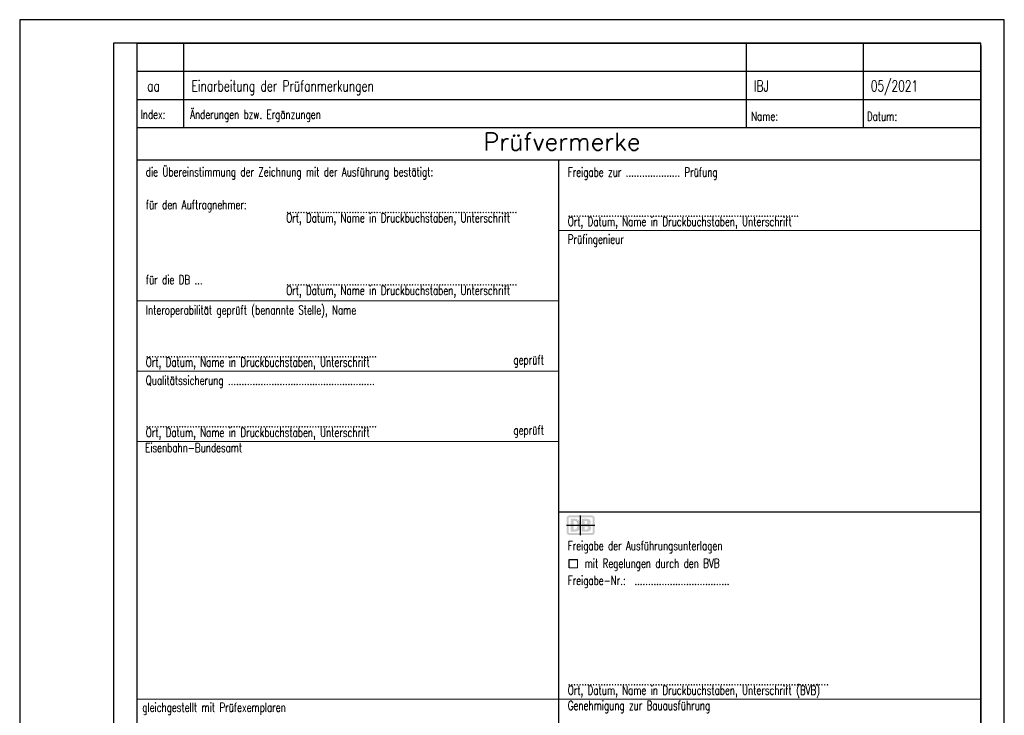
# Model space of a CAD drawing. Header units: metres. Extents: x -11 to 3521716, y 0 to 5943484.
# Tile 27 of 28: x 142 to 152, y 26 to 33. Entities that reach past the tile are written whole.
import ezdxf

# ---------------------------------------------------------------- set-up
doc = ezdxf.new("R2010")
doc.units = ezdxf.units.M
for name, color, linetype in [('_SF025', 7, 'Continuous'), ('_SF_DBLOGO', 10, 'Continuous'), ('Stempel', 7, 'Continuous'), ('T__RANDI', 3, 'Continuous'), ('T__RANDO', 7, 'Continuous'), ('T_SCHRAFFUR', 7, 'Continuous')]:
    doc.layers.add(name, color=color, linetype=linetype)
doc.layers.add('_SF_HILFE', color=6, linetype='Continuous', plot=False)
doc.styles.add('SIMPLEX8', font='simplexd.shx', dxfattribs={"width": 0.8})

# ---------------------------------------------------------------- blocks, each defined once
blk = doc.blocks.new('SOF_PAGEMARGIN_FB77')
at = {"layer": 'T__RANDI', "color": 3}
for p, q in [((205, 292), (20, 292)), ((20, 292), (20, 5)), ((205, 5), (205, 292))]:
    blk.add_line(p, q, dxfattribs=at)
at = {"layer": 'T__RANDO', "color": 7}
for p, q in [((210, 297), (0, 297)), ((0, 297), (0, 0)), ((210, 0), (210, 297))]:
    blk.add_line(p, q, dxfattribs=at)
blk = doc.blocks.new('Planstempel')
at = {"layer": '_SF_DBLOGO'}
h = blk.add_hatch(color=256, dxfattribs=at)
edge = h.paths.add_edge_path()
edge.add_spline(control_points=[(-4.398, 9.561), (-4.398, 9.561), (-4.638, 9.561), (-4.638, 9.561), (-4.654, 9.561), (-4.668, 9.548), (-4.668, 9.531), (-4.668, 9.531), (-4.668, 9.381), (-4.668, 9.381), (-4.668, 9.364), (-4.654, 9.351), (-4.638, 9.351), (-4.638, 9.351), (-4.398, 9.351), (-4.398, 9.351), (-4.381, 9.351), (-4.368, 9.364), (-4.368, 9.381), (-4.368, 9.381), (-4.368, 9.531), (-4.368, 9.531), (-4.368, 9.548), (-4.381, 9.561), (-4.398, 9.561)], knot_values=[0, 0, 0, 0, 1, 1, 1, 2, 2, 2, 3, 3, 3, 4, 4, 4, 5, 5, 5, 6, 6, 6, 7, 7, 7, 8, 8, 8, 8], degree=3, periodic=0)
edge = h.paths.add_edge_path(flags=17)
edge.add_spline(control_points=[(-4.39, 9.381), (-4.39, 9.376), (-4.393, 9.373), (-4.398, 9.373), (-4.398, 9.373), (-4.638, 9.373), (-4.638, 9.373), (-4.642, 9.373), (-4.646, 9.376), (-4.646, 9.381), (-4.646, 9.381), (-4.646, 9.531), (-4.646, 9.531), (-4.646, 9.536), (-4.642, 9.54), (-4.638, 9.54), (-4.638, 9.54), (-4.398, 9.54), (-4.398, 9.54), (-4.393, 9.54), (-4.39, 9.536), (-4.39, 9.531), (-4.39, 9.531), (-4.39, 9.381), (-4.39, 9.381)], knot_values=[0, 0, 0, 0, 1, 1, 1, 2, 2, 2, 3, 3, 3, 4, 4, 4, 5, 5, 5, 6, 6, 6, 7, 7, 7, 8, 8, 8, 8], degree=3, periodic=0)
edge = h.paths.add_edge_path(flags=16)
edge.add_spline(control_points=[(-4.576, 9.387), (-4.576, 9.387), (-4.626, 9.387), (-4.626, 9.387), (-4.626, 9.387), (-4.626, 9.525), (-4.626, 9.525), (-4.626, 9.525), (-4.576, 9.525), (-4.576, 9.525), (-4.54, 9.525), (-4.521, 9.502), (-4.521, 9.457), (-4.521, 9.417), (-4.534, 9.388), (-4.576, 9.387)], knot_values=[0, 0, 0, 0, 1, 1, 1, 2, 2, 2, 3, 3, 3, 4, 4, 4, 5, 5, 5, 5], degree=3, periodic=0)
edge = h.paths.add_edge_path(flags=0)
edge.add_spline(control_points=[(-4.554, 9.454), (-4.554, 9.481), (-4.557, 9.503), (-4.587, 9.503), (-4.587, 9.503), (-4.593, 9.503), (-4.593, 9.503), (-4.593, 9.503), (-4.593, 9.41), (-4.593, 9.41), (-4.593, 9.41), (-4.582, 9.41), (-4.582, 9.41), (-4.564, 9.41), (-4.554, 9.424), (-4.554, 9.454)], knot_values=[0, 0, 0, 0, 1, 1, 1, 2, 2, 2, 3, 3, 3, 4, 4, 4, 5, 5, 5, 5], degree=3, periodic=0)
edge = h.paths.add_edge_path(flags=16)
edge.add_spline(control_points=[(-4.453, 9.387), (-4.453, 9.387), (-4.507, 9.387), (-4.507, 9.387), (-4.507, 9.387), (-4.507, 9.525), (-4.507, 9.525), (-4.507, 9.525), (-4.451, 9.525), (-4.451, 9.525), (-4.425, 9.525), (-4.41, 9.514), (-4.41, 9.488), (-4.41, 9.475), (-4.421, 9.465), (-4.433, 9.459), (-4.417, 9.454), (-4.405, 9.444), (-4.405, 9.427), (-4.405, 9.399), (-4.429, 9.387), (-4.453, 9.387)], knot_values=[0, 0, 0, 0, 1, 1, 1, 2, 2, 2, 3, 3, 3, 4, 4, 4, 5, 5, 5, 6, 6, 6, 7, 7, 7, 7], degree=3, periodic=0)
edge = h.paths.add_edge_path(flags=0)
edge.add_spline(control_points=[(-4.474, 9.47), (-4.474, 9.47), (-4.463, 9.47), (-4.463, 9.47), (-4.452, 9.47), (-4.444, 9.475), (-4.444, 9.487), (-4.444, 9.5), (-4.454, 9.503), (-4.465, 9.503), (-4.465, 9.503), (-4.474, 9.503), (-4.474, 9.503), (-4.474, 9.503), (-4.474, 9.47), (-4.474, 9.47)], knot_values=[0, 0, 0, 0, 1, 1, 1, 2, 2, 2, 3, 3, 3, 4, 4, 4, 5, 5, 5, 5], degree=3, periodic=0)
edge = h.paths.add_edge_path(flags=0)
edge.add_spline(control_points=[(-4.44, 9.428), (-4.44, 9.442), (-4.449, 9.445), (-4.462, 9.445), (-4.462, 9.445), (-4.474, 9.445), (-4.474, 9.445), (-4.474, 9.445), (-4.474, 9.41), (-4.474, 9.41), (-4.474, 9.41), (-4.462, 9.41), (-4.462, 9.41), (-4.451, 9.41), (-4.44, 9.413), (-4.44, 9.428)], knot_values=[0, 0, 0, 0, 1, 1, 1, 2, 2, 2, 3, 3, 3, 4, 4, 4, 5, 5, 5, 5], degree=3, periodic=0)
at = {"layer": '_SF025'}
for p, q in [((-9.25, 14.3), (-0.25, 14.3)), ((-9.25, 14), (-0.25, 14)), ((-4.75, 6.85), (-4.75, 13.35)), ((-4.75, 9.6), (-0.25, 9.6))]:
    blk.add_line(p, q, dxfattribs=at)
at = {"layer": '_SF_HILFE'}
for p, q in [((-4.518, 9.351), (-4.518, 9.561)), ((-4.668, 9.456), (-4.368, 9.456))]:
    blk.add_line(p, q, dxfattribs=at)
at = {"layer": 'Stempel', "color": 1}
for p, q in [((-9.25, 14.6), (-0.25, 14.6)), ((-9.25, 14.6), (-9.25, 13.7)), ((-8.75, 14), (-8.75, 14.6)), ((-2.75, 14), (-2.75, 14.6)), ((-1.5, 14), (-1.5, 14.6)), ((-0.25, 14.576), (-0.25, 0.25)), ((-8.75, 13.7), (-8.75, 14)), ((-2.75, 13.7), (-2.75, 14)), ((-1.5, 13.7), (-1.5, 14)), ((-9.25, 13.7), (-0.25, 13.7)), ((-9.25, 13.7), (-9.25, 0.25)), ((-0.25, 13.35), (-9.25, 13.35))]:
    blk.add_line(p, q, dxfattribs=at)
at = {"layer": 'Stempel', "color": 7, "lineweight": 18}
for p, q in [((-4.75, 12.6), (-0.25, 12.6)), ((-9.25, 11.85), (-4.75, 11.85)), ((-9.25, 11.1), (-4.75, 11.1)), ((-9.25, 10.35), (-4.75, 10.35)), ((-4.55, 9.091), (-4.55, 9.001)), ((-4.55, 9.001), (-4.64, 9.001)), ((-9.25, 7.6), (-4.75, 7.6)), ((-4.75, 7.6), (-0.25, 7.6))]:
    blk.add_line(p, q, dxfattribs=at)
at = {"layer": 'T_SCHRAFFUR'}
for p, q in [((-4.64, 9.091), (-4.55, 9.091)), ((-4.64, 9.001), (-4.64, 9.091))]:
    blk.add_line(p, q, dxfattribs=at)
at = {"layer": 'Stempel', "color": 1, "lineweight": 25, "style": 'SIMPLEX8', "width": 0.7}
for s, p in [('Einarbeitung der Prüfanmerkungen', (-8.668, 14.084)), ('IBJ', (-2.672, 14.084)), ('05/2021', (-1.422, 14.084)), ('aa', (-9.141, 14.084))]:
    blk.add_text(s, height=0.1181, dxfattribs=at).set_placement(p)
at = {"layer": 'Stempel', "color": 7, "lineweight": 18, "style": 'SIMPLEX8', "width": 0.7}
for s, height, p in [('Index:', 0.0966, (-9.21, 13.791)), ('Änderungen bzw. Ergänzungen', 0.09663, (-8.683, 13.791)), ('Name:', 0.0966, (-2.7, 13.772)), ('Datum:', 0.0966, (-1.465, 13.77)), ('die Übereinstimmung der Zeichnung mit der Ausführung bestätigt:', 0.09663, (-9.155, 13.178)), ('Freigabe zur .................... Prüfung', 0.09663, (-4.655, 13.175)), ('für den Auftragnehmer:', 0.09663, (-9.155, 12.829)), ('Ort, Datum, Name in Druckbuchstaben, Unterschrift', 0.09663, (-7.658, 12.687)), ('.....................................................................................', 0.09663, (-7.658, 12.789)), ('Ort, Datum, Name in Druckbuchstaben, Unterschrift', 0.09663, (-4.655, 12.648)), ('.....................................................................................', 0.09663, (-4.655, 12.75)), ('Prüfingenieur', 0.09663, (-4.655, 12.46)), ('für die DB ...', 0.09663, (-9.155, 12.028)), ('Ort, Datum, Name in Druckbuchstaben, Unterschrift', 0.09663, (-7.658, 11.913)), ('.....................................................................................', 0.09663, (-7.658, 12.016)), ('Interoperabilität geprüft (benannte Stelle), Name', 0.09663, (-9.155, 11.704)), ('Ort, Datum, Name in Druckbuchstaben, Unterschrift', 0.09663, (-9.155, 11.148)), ('.....................................................................................', 0.09663, (-9.155, 11.25)), ('geprüft', 0.0966, (-5.234, 11.173)), ('Qualitätssicherung ......................................................', 0.09663, (-9.155, 10.954)), ('Ort, Datum, Name in Druckbuchstaben, Unterschrift', 0.09663, (-9.155, 10.398)), ('.....................................................................................', 0.09663, (-9.155, 10.5)), ('geprüft', 0.0966, (-5.234, 10.423)), ('Eisenbahn-Bundesamt', 0.09663, (-9.162, 10.235)), ('Freigabe der Ausführungsunterlagen', 0.09663, (-4.655, 9.19)), ('mit Regelungen durch den BVB', 0.09663, (-4.475, 9.002)), ('Freigabe-Nr.:  ...................................', 0.09663, (-4.655, 8.819)), ('Ort, Datum, Name in Druckbuchstaben, Unterschrift (BVB)', 0.09663, (-4.655, 7.648)), ('................................................................................................', 0.09663, (-4.655, 7.75)), ('gleichgestellt mit Prüfexemplaren', 0.09663, (-9.193, 7.465)), ('Genehmigung zur Bauausführung', 0.09663, (-4.655, 7.485))]:
    blk.add_text(s, height=height, dxfattribs=at).set_placement(p)
at = {"layer": 'Stempel', "color": 2, "lineweight": 35, "insert": (-4.717, 13.455), "char_height": 0.18788, "width": 1.56067, "attachment_point": 8, "style": 'SIMPLEX8'}
blk.add_mtext('\\W1.00;Prüfvermerke', dxfattribs=at)

msp = doc.modelspace()

# ---------------------------------------------------------------- block references
at = {"linetype": 'Continuous', "lineweight": 18, "xscale": 0.05, "yscale": 0.05, "zscale": 0.05}
msp.add_blockref('SOF_PAGEMARGIN_FB77', (141.9919, 18.478), dxfattribs=at)

# ---------------------------------------------------------------- next in the draw order: block references
at = {"linetype": 'Continuous', "lineweight": 18}
msp.add_blockref('Planstempel', (152.4919, 18.478), dxfattribs=at)

doc.saveas('drawing.dxf')
